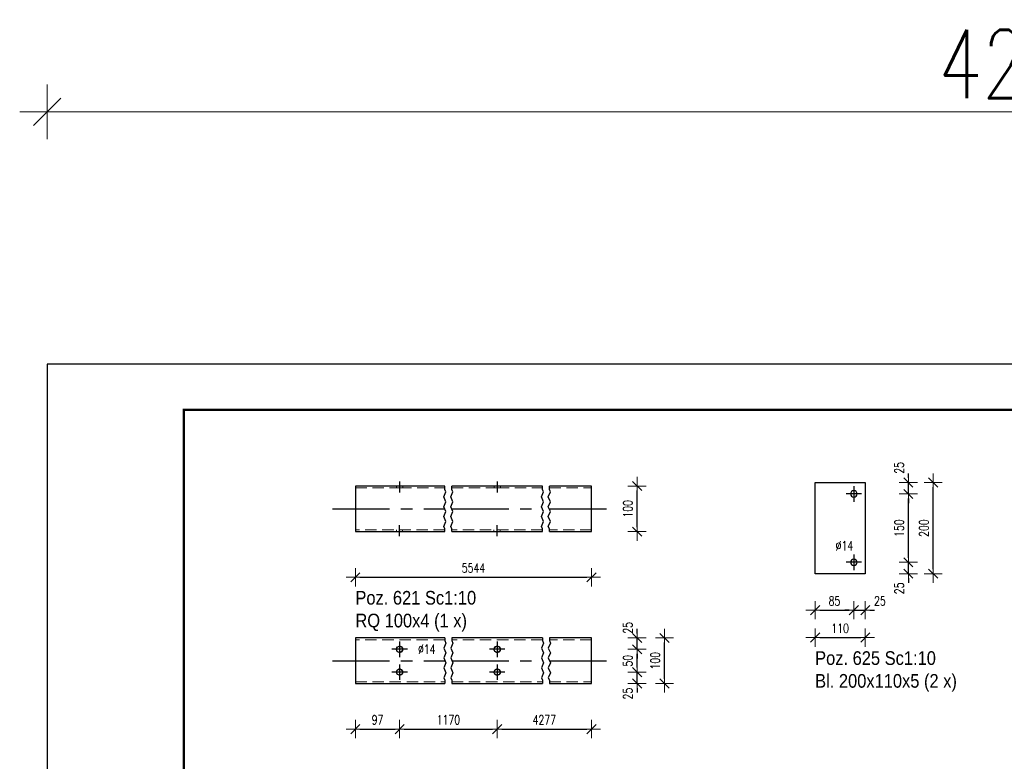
# Model space of a CAD drawing. Header units: millimetres. Extents: x -837 to -405, y 8298 to 8671.
# Tile 3 of 6: x -837 to -621, y 8508 to 8671. Entities that reach past the tile are written whole.
import ezdxf

# ---------------------------------------------------------------- set-up
doc = ezdxf.new("R2010")
doc.units = ezdxf.units.MM
doc.header["$LTSCALE"] = 10
doc.linetypes.add('HIDDEN', pattern=[0.375, 0.25, -0.125])
doc.linetypes.add('MITTE', pattern=[2, 1.25, -0.25, 0.25, -0.25])
doc.layers.get('Defpoints').update_dxf_attribs({"color": 1})
doc.layers.add('_FORMATKA', color=8, linetype='Continuous', plot=False)
for name, color, linetype, lineweight in [('_RAMKA', 7, 'Continuous', 35), ('PS_DIM', 4, 'Continuous', 13), ('PS_Hidden', 2, 'HIDDEN', 9), ('PS_Plate', 35, 'Continuous', 30), ('PS_Shape', 161, 'Continuous', 30), ('PS_SOLID', 7, 'Continuous', 30), ('PS_TEXT', 3, 'Continuous', 18)]:
    doc.layers.add(name, color=color, linetype=linetype, lineweight=lineweight)
doc.layers.add('PS_Mid', color=5, linetype='MITTE')
doc.styles.add('gil', font='txt', dxfattribs={"width": 0.9})
doc.styles.add('simplex', font='simplex.shx', dxfattribs={"width": 0.75})
doc.dimstyles.new('1_10_PRZ', dxfattribs={"dimtxt": 2, "dimasz": 1, "dimexe": 2, "dimexo": 5, "dimgap": 1, "dimtad": 1, "dimdec": 0, "dimlfac": 10, "dimtxsty": 'simplex', "dimblk": 'dimznak', "dimcen": 2, "dimse1": 1, "dimse2": 1, "dimclrt": 3, "dimadec": 1, "dimazin": 0, "dimtfac": 1, "dimtdec": 0, "dimtix": 1, "dimtmove": 2, "dimatfit": 3, "dimldrblk": 'dim-grot', "dimfxl": 1, "dimarcsym": 0})
doc.dimstyles.new('1_10_PRZ_DS1-LS10', dxfattribs={"dimtxt": 2, "dimasz": 1, "dimexe": 2, "dimexo": 5, "dimgap": 1, "dimtad": 1, "dimdec": 0, "dimlfac": 10, "dimtxsty": 'simplex', "dimblk": 'dimznak', "dimcen": 2, "dimse1": 1, "dimse2": 1, "dimclrt": 3, "dimadec": 1, "dimazin": 0, "dimtfac": 1, "dimtdec": 0, "dimtix": 1, "dimtmove": 2, "dimatfit": 3, "dimldrblk": 'dim-grot', "dimfxl": 1, "dimarcsym": 0})

# ---------------------------------------------------------------- blocks, each defined once
blk = doc.blocks.new('dim-grot')
blk.add_hatch(color=256).paths.add_polyline_path([(0, 0), (-2, 0.5), (-2, -0.5)])
blk.add_lwpolyline([(0, 0), (-2, 0.5), (-2, -0.5), (0, 0)])
blk = doc.blocks.new('dimznak')
at = {"color": 0}
for points in [[(0, 2), (0, -2)], [(-2, 0), (2, 0)]]:
    blk.add_lwpolyline(points, dxfattribs=at)
at = {"color": 2}
blk.add_lwpolyline([(1, 1), (-1, -1)], dxfattribs=at)
blk = doc.blocks.new('*D21')
at = {"layer": 'Defpoints', "color": 0, "transparency": 16777216}
for p in [(-731.76, 8527.48), (-701.06, 8527.48), (-711.06, 8524.98)]:
    blk.add_point(p, dxfattribs=at)
at = {"layer": 'PS_DIM', "color": 0, "lineweight": -2, "transparency": 16777216}
for p, q in [((-701.06, 8528.48), (-701.06, 8529.48)), ((-701.06, 8524.98), (-701.06, 8527.48)), ((-701.06, 8523.98), (-701.06, 8522.98))]:
    blk.add_line(p, q, dxfattribs=at)
for p, rotation in [((-701.06, 8527.48), 270), ((-701.06, 8524.98), 90)]:
    blk.add_blockref('dimznak', p, dxfattribs=dict(at, rotation=rotation))
at = {"layer": 'PS_DIM', "color": 3, "transparency": 16777216, "insert": (-703.1, 8522.76), "char_height": 2, "attachment_point": 5, "rotation": 90, "style": 'simplex'}
blk.add_mtext('25', dxfattribs=at)
blk = doc.blocks.new('*D23')
at = {"layer": 'Defpoints', "color": 0, "transparency": 16777216}
for p in [(-711.06, 8534.98), (-701.06, 8534.98), (-731.76, 8532.48)]:
    blk.add_point(p, dxfattribs=at)
at = {"layer": 'PS_DIM', "color": 0, "lineweight": -2, "transparency": 16777216}
for p, q in [((-701.06, 8535.98), (-701.06, 8536.98)), ((-701.06, 8532.48), (-701.06, 8534.98)), ((-701.06, 8531.48), (-701.06, 8530.48))]:
    blk.add_line(p, q, dxfattribs=at)
for p, rotation in [((-701.06, 8534.98), 270), ((-701.06, 8532.48), 90)]:
    blk.add_blockref('dimznak', p, dxfattribs=dict(at, rotation=rotation))
at = {"layer": 'PS_DIM', "color": 3, "transparency": 16777216, "insert": (-703.1, 8537.19), "char_height": 2, "attachment_point": 5, "rotation": 90, "style": 'simplex'}
blk.add_mtext('25', dxfattribs=at)
blk = doc.blocks.new('*D46')
at = {"layer": 'Defpoints', "color": 0, "transparency": 16777216}
for p in [(-653.51, 8551.56), (-651.01, 8549.06), (-651.01, 8541.06)]:
    blk.add_point(p, dxfattribs=at)
at = {"layer": 'PS_DIM', "color": 0, "lineweight": -2, "transparency": 16777216}
for p, q in [((-654.51, 8541.06), (-655.51, 8541.06)), ((-653.51, 8541.06), (-651.01, 8541.06)), ((-650.01, 8541.06), (-649.01, 8541.06))]:
    blk.add_line(p, q, dxfattribs=at)
blk.add_blockref('dimznak', (-653.51, 8541.06), dxfattribs=at)
at = {"layer": 'PS_DIM', "color": 0, "lineweight": -2, "transparency": 16777216, "rotation": 180}
blk.add_blockref('dimznak', (-651.01, 8541.06), dxfattribs=at)
at = {"layer": 'PS_DIM', "color": 3, "transparency": 16777216, "insert": (-647.8, 8543.1), "char_height": 2, "attachment_point": 5, "style": 'simplex'}
blk.add_mtext('25', dxfattribs=at)
blk = doc.blocks.new('*D49')
at = {"layer": 'Defpoints', "color": 0, "transparency": 16777216}
for p in [(-653.51, 8551.56), (-641.54, 8551.56), (-651.01, 8549.06)]:
    blk.add_point(p, dxfattribs=at)
at = {"layer": 'PS_DIM', "color": 0, "lineweight": -2, "transparency": 16777216}
for p, q in [((-641.54, 8552.56), (-641.54, 8553.56)), ((-641.54, 8549.06), (-641.54, 8551.56)), ((-641.54, 8548.06), (-641.54, 8547.06))]:
    blk.add_line(p, q, dxfattribs=at)
for p, rotation in [((-641.54, 8551.56), 270), ((-641.54, 8549.06), 90)]:
    blk.add_blockref('dimznak', p, dxfattribs=dict(at, rotation=rotation))
at = {"layer": 'PS_DIM', "color": 3, "transparency": 16777216, "insert": (-643.58, 8545.85), "char_height": 2, "attachment_point": 5, "rotation": 90, "style": 'simplex'}
blk.add_mtext('25', dxfattribs=at)
blk = doc.blocks.new('*D51')
at = {"layer": 'Defpoints', "color": 0, "transparency": 16777216}
for p in [(-651.01, 8569.06), (-641.54, 8569.06), (-653.51, 8566.56)]:
    blk.add_point(p, dxfattribs=at)
at = {"layer": 'PS_DIM', "color": 0, "lineweight": -2, "transparency": 16777216}
for p, q in [((-641.54, 8570.06), (-641.54, 8571.06)), ((-641.54, 8566.56), (-641.54, 8569.06)), ((-641.54, 8565.56), (-641.54, 8564.56))]:
    blk.add_line(p, q, dxfattribs=at)
for p, rotation in [((-641.54, 8569.06), 270), ((-641.54, 8566.56), 90)]:
    blk.add_blockref('dimznak', p, dxfattribs=dict(at, rotation=rotation))
at = {"layer": 'PS_DIM', "color": 3, "transparency": 16777216, "insert": (-643.58, 8572.27), "char_height": 2, "attachment_point": 5, "rotation": 90, "style": 'simplex'}
blk.add_mtext('25', dxfattribs=at)
blk = doc.blocks.new('*D91')
at = {"color": 252, "lineweight": -2, "transparency": 16777216}
blk.add_line((-417, 352.33), (-3, 352.33), dxfattribs=at)
at = {"layer": 'Defpoints', "color": 0, "transparency": 16777216}
for p in [(0, 352.33), (-420, 297), (0, 297)]:
    blk.add_point(p, dxfattribs=at)
at = {"color": 252, "lineweight": -2, "transparency": 16777216, "xscale": 3, "yscale": 3, "zscale": 3, "rotation": 180}
blk.add_blockref('dimznak', (-420, 352.33), dxfattribs=at)
at = {"color": 252, "lineweight": -2, "transparency": 16777216, "xscale": 3, "yscale": 3, "zscale": 3}
blk.add_blockref('dimznak', (0, 352.33), dxfattribs=at)
at = {"color": 252, "transparency": 16777216, "insert": (-210, 362.83), "char_height": 15, "attachment_point": 5, "style": 'simplex'}
blk.add_mtext('420', dxfattribs=at)
blk = doc.blocks.new('*X100')
at = {"color": 1}
for p, q in [((-743.44, 8565.92), (-742.99, 8567)), ((-743.21, 8567.55), (-743.21, 8568.29)), ((-742.99, 8567), (-743.21, 8567.55)), ((-741.94, 8565.92), (-741.49, 8567)), ((-741.71, 8567.55), (-741.71, 8568.29)), ((-741.49, 8567), (-741.71, 8567.55)), ((-722.04, 8565.92), (-721.59, 8567)), ((-721.81, 8567.55), (-721.81, 8568.29)), ((-721.59, 8567), (-721.81, 8567.55)), ((-720.54, 8565.92), (-720.09, 8567)), ((-720.31, 8567.55), (-720.31, 8568.29)), ((-720.09, 8567), (-720.31, 8567.55)), ((-742.99, 8564.84), (-743.44, 8565.92)), ((-743.44, 8563.75), (-742.99, 8564.84)), ((-741.49, 8564.84), (-741.94, 8565.92)), ((-741.94, 8563.75), (-741.49, 8564.84)), ((-721.59, 8564.84), (-722.04, 8565.92)), ((-722.04, 8563.75), (-721.59, 8564.84)), ((-720.09, 8564.84), (-720.54, 8565.92)), ((-720.54, 8563.75), (-720.09, 8564.84)), ((-742.99, 8562.67), (-743.44, 8563.75)), ((-743.44, 8561.59), (-742.99, 8562.67)), ((-741.49, 8562.67), (-741.94, 8563.75)), ((-741.94, 8561.59), (-741.49, 8562.67)), ((-721.59, 8562.67), (-722.04, 8563.75)), ((-722.04, 8561.59), (-721.59, 8562.67)), ((-720.09, 8562.67), (-720.54, 8563.75)), ((-720.54, 8561.59), (-720.09, 8562.67)), ((-742.99, 8560.5), (-743.44, 8561.59)), ((-743.44, 8559.42), (-742.99, 8560.5)), ((-741.49, 8560.5), (-741.94, 8561.59)), ((-741.94, 8559.42), (-741.49, 8560.5)), ((-721.59, 8560.5), (-722.04, 8561.59)), ((-722.04, 8559.42), (-721.59, 8560.5)), ((-720.09, 8560.5), (-720.54, 8561.59)), ((-720.54, 8559.42), (-720.09, 8560.5)), ((-743.21, 8558.88), (-743.44, 8559.42)), ((-743.21, 8558.29), (-743.21, 8558.88)), ((-741.71, 8558.88), (-741.94, 8559.42)), ((-741.71, 8558.29), (-741.71, 8558.88)), ((-721.81, 8558.88), (-722.04, 8559.42)), ((-721.81, 8558.29), (-721.81, 8558.88)), ((-720.31, 8558.88), (-720.54, 8559.42)), ((-720.31, 8558.29), (-720.31, 8558.88))]:
    blk.add_line(p, q, dxfattribs=at)
at = {"layer": 'PS_Hidden', "color": 2, "linetype": 'HIDDEN'}
for p, q in [((-762.86, 8567.89), (-753.04, 8567.89)), ((-762.86, 8567.89), (-762.86, 8558.69)), ((-753.82, 8568.29), (-753.82, 8567.89)), ((-753.04, 8567.89), (-743.21, 8567.89)), ((-752.46, 8567.89), (-752.46, 8568.29)), ((-741.71, 8567.89), (-731.64, 8567.89)), ((-732.42, 8568.29), (-732.42, 8567.89)), ((-731.64, 8567.89), (-721.81, 8567.89)), ((-731.06, 8567.89), (-731.06, 8568.29)), ((-720.31, 8567.89), (-711.06, 8567.89)), ((-743.21, 8558.69), (-762.86, 8558.69)), ((-753.86, 8558.69), (-753.86, 8558.29)), ((-752.51, 8558.29), (-752.51, 8558.69)), ((-721.81, 8558.69), (-741.71, 8558.69)), ((-732.46, 8558.69), (-732.46, 8558.29)), ((-731.11, 8558.29), (-731.11, 8558.69)), ((-711.06, 8558.69), (-720.31, 8558.69))]:
    blk.add_line(p, q, dxfattribs=at)
at = {"layer": 'PS_Mid', "color": 5, "linetype": 'MITTE'}
for p, q in [((-753.16, 8569.29), (-753.16, 8566.89)), ((-753.16, 8569.29), (-753.16, 8566.89)), ((-731.76, 8569.29), (-731.76, 8566.89)), ((-731.76, 8569.29), (-731.76, 8566.89)), ((-767.86, 8563.29), (-743.21, 8563.29)), ((-741.71, 8563.29), (-721.81, 8563.29)), ((-720.31, 8563.29), (-706.06, 8563.29)), ((-753.16, 8557.29), (-753.16, 8559.69)), ((-753.16, 8557.29), (-753.16, 8559.69)), ((-731.76, 8557.29), (-731.76, 8559.69)), ((-731.76, 8557.29), (-731.76, 8559.69))]:
    blk.add_line(p, q, dxfattribs=at)
at = {"layer": 'PS_SOLID', "color": 7, "linetype": 'Continuous'}
for p, q in [((-743.21, 8568.29), (-762.86, 8568.29)), ((-762.86, 8568.29), (-762.86, 8558.29)), ((-721.81, 8568.29), (-741.71, 8568.29)), ((-711.06, 8568.29), (-720.31, 8568.29)), ((-711.06, 8558.69), (-711.06, 8568.29)), ((-762.86, 8558.29), (-753.29, 8558.29)), ((-753.29, 8558.29), (-743.21, 8558.29)), ((-741.71, 8558.29), (-731.89, 8558.29)), ((-731.89, 8558.29), (-721.81, 8558.29)), ((-720.31, 8558.29), (-711.06, 8558.29)), ((-711.06, 8558.29), (-711.06, 8558.69))]:
    blk.add_line(p, q, dxfattribs=at)
blk = doc.blocks.new('*X101')
at = {"color": 3, "style": 'gil', "width": 0.9}
for s, p in [('Poz. 621 Sc1:10', (-762.86, 8542.29)), ('RQ 100x4 (1 x)', (-762.86, 8537.29))]:
    blk.add_text(s, height=3, dxfattribs=at).set_placement(p)
blk = doc.blocks.new('*X102')
at = {"color": 1}
for p, q in [((-743.21, 8534.98), (-743.21, 8534.39)), ((-743.21, 8534.39), (-742.99, 8533.85)), ((-741.71, 8534.98), (-741.71, 8534.39)), ((-741.71, 8534.39), (-741.49, 8533.85)), ((-721.81, 8534.98), (-721.81, 8534.39)), ((-721.81, 8534.39), (-721.59, 8533.85)), ((-720.31, 8534.98), (-720.31, 8534.39)), ((-720.31, 8534.39), (-720.09, 8533.85)), ((-742.99, 8533.85), (-743.44, 8532.76)), ((-743.44, 8532.76), (-742.99, 8531.68)), ((-741.49, 8533.85), (-741.94, 8532.76)), ((-741.94, 8532.76), (-741.49, 8531.68)), ((-721.59, 8533.85), (-722.04, 8532.76)), ((-722.04, 8532.76), (-721.59, 8531.68)), ((-720.09, 8533.85), (-720.54, 8532.76)), ((-720.54, 8532.76), (-720.09, 8531.68)), ((-742.99, 8531.68), (-743.44, 8530.6)), ((-743.44, 8530.6), (-742.99, 8529.51)), ((-741.49, 8531.68), (-741.94, 8530.6)), ((-741.94, 8530.6), (-741.49, 8529.51)), ((-721.59, 8531.68), (-722.04, 8530.6)), ((-722.04, 8530.6), (-721.59, 8529.51)), ((-720.09, 8531.68), (-720.54, 8530.6)), ((-720.54, 8530.6), (-720.09, 8529.51)), ((-742.99, 8529.51), (-743.44, 8528.43)), ((-743.44, 8528.43), (-742.99, 8527.35)), ((-741.49, 8529.51), (-741.94, 8528.43)), ((-741.94, 8528.43), (-741.49, 8527.35)), ((-721.59, 8529.51), (-722.04, 8528.43)), ((-722.04, 8528.43), (-721.59, 8527.35)), ((-720.09, 8529.51), (-720.54, 8528.43)), ((-720.54, 8528.43), (-720.09, 8527.35)), ((-742.99, 8527.35), (-743.44, 8526.26)), ((-743.44, 8526.26), (-743.21, 8525.72)), ((-743.21, 8525.72), (-743.21, 8524.98)), ((-741.49, 8527.35), (-741.94, 8526.26)), ((-741.94, 8526.26), (-741.71, 8525.72)), ((-741.71, 8525.72), (-741.71, 8524.98)), ((-721.59, 8527.35), (-722.04, 8526.26)), ((-722.04, 8526.26), (-721.81, 8525.72)), ((-721.81, 8525.72), (-721.81, 8524.98)), ((-720.09, 8527.35), (-720.54, 8526.26)), ((-720.54, 8526.26), (-720.31, 8525.72)), ((-720.31, 8525.72), (-720.31, 8524.98))]:
    blk.add_line(p, q, dxfattribs=at)
at = {"layer": 'PS_Hidden', "color": 2, "linetype": 'HIDDEN'}
for p, q in [((-743.21, 8534.58), (-762.86, 8534.58)), ((-721.81, 8534.58), (-741.71, 8534.58)), ((-711.06, 8534.58), (-720.31, 8534.58)), ((-753.82, 8532.72), (-753.74, 8532.81)), ((-753.82, 8532.59), (-753.82, 8532.72)), ((-753.82, 8532.24), (-753.82, 8532.36)), ((-753.74, 8532.14), (-753.82, 8532.24)), ((-753.59, 8532.99), (-753.51, 8533.08)), ((-753.51, 8533.08), (-753.39, 8533.11)), ((-753.16, 8533.15), (-753.04, 8533.17)), ((-753.04, 8533.17), (-752.94, 8533.11)), ((-752.74, 8532.99), (-752.63, 8532.93)), ((-752.63, 8532.03), (-752.74, 8531.97)), ((-752.63, 8532.93), (-752.59, 8532.81)), ((-752.59, 8532.14), (-752.63, 8532.03)), ((-752.51, 8532.59), (-752.46, 8532.48)), ((-752.46, 8532.48), (-752.51, 8532.36)), ((-732.42, 8532.72), (-732.34, 8532.81)), ((-732.42, 8532.59), (-732.42, 8532.72)), ((-732.42, 8532.24), (-732.42, 8532.36)), ((-732.34, 8532.14), (-732.42, 8532.24)), ((-732.19, 8532.99), (-732.11, 8533.08)), ((-732.11, 8533.08), (-731.99, 8533.11)), ((-731.76, 8533.15), (-731.64, 8533.17)), ((-731.64, 8533.17), (-731.54, 8533.11)), ((-731.34, 8532.99), (-731.23, 8532.93)), ((-731.23, 8532.03), (-731.34, 8531.97)), ((-731.23, 8532.93), (-731.19, 8532.81)), ((-731.19, 8532.14), (-731.23, 8532.03)), ((-731.11, 8532.59), (-731.06, 8532.48)), ((-731.06, 8532.48), (-731.11, 8532.36)), ((-753.51, 8531.87), (-753.59, 8531.97)), ((-753.39, 8531.85), (-753.51, 8531.87)), ((-753.04, 8531.79), (-753.16, 8531.81)), ((-752.94, 8531.85), (-753.04, 8531.79)), ((-732.11, 8531.87), (-732.19, 8531.97)), ((-731.99, 8531.85), (-732.11, 8531.87)), ((-731.64, 8531.79), (-731.76, 8531.81)), ((-731.54, 8531.85), (-731.64, 8531.79)), ((-753.82, 8527.72), (-753.74, 8527.81)), ((-753.82, 8527.59), (-753.82, 8527.72)), ((-753.59, 8527.99), (-753.51, 8528.08)), ((-753.51, 8528.08), (-753.39, 8528.11)), ((-753.16, 8528.15), (-753.04, 8528.17)), ((-753.04, 8528.17), (-752.94, 8528.11)), ((-752.74, 8527.99), (-752.63, 8527.93)), ((-752.63, 8527.93), (-752.59, 8527.81)), ((-732.42, 8527.72), (-732.34, 8527.81)), ((-732.42, 8527.59), (-732.42, 8527.72)), ((-732.19, 8527.99), (-732.11, 8528.08)), ((-732.11, 8528.08), (-731.99, 8528.11)), ((-731.76, 8528.15), (-731.64, 8528.17)), ((-731.64, 8528.17), (-731.54, 8528.11)), ((-731.34, 8527.99), (-731.23, 8527.93)), ((-731.23, 8527.93), (-731.19, 8527.81)), ((-753.82, 8527.24), (-753.82, 8527.36)), ((-753.74, 8527.14), (-753.82, 8527.24)), ((-753.51, 8526.87), (-753.59, 8526.97)), ((-753.39, 8526.85), (-753.51, 8526.87)), ((-753.04, 8526.79), (-753.16, 8526.81)), ((-752.94, 8526.85), (-753.04, 8526.79)), ((-752.63, 8527.03), (-752.74, 8526.97)), ((-752.59, 8527.14), (-752.63, 8527.03)), ((-752.51, 8527.59), (-752.46, 8527.48)), ((-752.46, 8527.48), (-752.51, 8527.36)), ((-732.42, 8527.24), (-732.42, 8527.36)), ((-732.34, 8527.14), (-732.42, 8527.24)), ((-732.11, 8526.87), (-732.19, 8526.97)), ((-731.99, 8526.85), (-732.11, 8526.87)), ((-731.64, 8526.79), (-731.76, 8526.81)), ((-731.54, 8526.85), (-731.64, 8526.79)), ((-731.23, 8527.03), (-731.34, 8526.97)), ((-731.19, 8527.14), (-731.23, 8527.03)), ((-731.11, 8527.59), (-731.06, 8527.48)), ((-731.06, 8527.48), (-731.11, 8527.36)), ((-762.86, 8525.38), (-743.21, 8525.38)), ((-741.71, 8525.38), (-721.81, 8525.38)), ((-720.31, 8525.38), (-711.06, 8525.38))]:
    blk.add_line(p, q, dxfattribs=at)
at = {"layer": 'PS_Mid', "color": 5, "linetype": 'MITTE'}
for p, q in [((-753.16, 8534.18), (-753.16, 8530.78)), ((-753.16, 8534.18), (-753.16, 8530.78)), ((-731.76, 8534.18), (-731.76, 8530.78)), ((-731.76, 8534.18), (-731.76, 8530.78)), ((-751.46, 8532.48), (-754.86, 8532.48)), ((-751.46, 8532.48), (-754.86, 8532.48)), ((-730.06, 8532.48), (-733.46, 8532.48)), ((-730.06, 8532.48), (-733.46, 8532.48)), ((-767.86, 8529.98), (-743.21, 8529.98)), ((-741.71, 8529.98), (-721.81, 8529.98)), ((-720.31, 8529.98), (-706.06, 8529.98)), ((-753.16, 8529.18), (-753.16, 8525.78)), ((-753.16, 8529.18), (-753.16, 8525.78)), ((-731.76, 8529.18), (-731.76, 8525.78)), ((-731.76, 8529.18), (-731.76, 8525.78)), ((-751.46, 8527.48), (-754.86, 8527.48)), ((-751.46, 8527.48), (-754.86, 8527.48)), ((-730.06, 8527.48), (-733.46, 8527.48)), ((-730.06, 8527.48), (-733.46, 8527.48))]:
    blk.add_line(p, q, dxfattribs=at)
at = {"layer": 'PS_SOLID', "color": 7, "linetype": 'Continuous'}
for p, q in [((-753.29, 8534.98), (-762.86, 8534.98)), ((-762.86, 8534.98), (-762.86, 8525.38)), ((-743.21, 8534.98), (-753.29, 8534.98)), ((-731.89, 8534.98), (-741.71, 8534.98)), ((-721.81, 8534.98), (-731.89, 8534.98)), ((-711.06, 8534.98), (-720.31, 8534.98)), ((-711.06, 8524.98), (-711.06, 8534.98)), ((-753.86, 8532.48), (-753.7, 8532.93)), ((-753.7, 8532.03), (-753.86, 8532.48)), ((-753.82, 8532.36), (-753.82, 8532.59)), ((-753.74, 8532.81), (-753.59, 8532.99)), ((-753.59, 8531.97), (-753.74, 8532.14)), ((-753.7, 8532.93), (-753.29, 8533.17)), ((-753.29, 8531.79), (-753.7, 8532.03)), ((-753.39, 8533.11), (-753.16, 8533.15)), ((-753.29, 8533.17), (-752.81, 8533.08)), ((-752.94, 8533.11), (-752.74, 8532.99)), ((-752.81, 8533.08), (-752.51, 8532.72)), ((-752.51, 8532.24), (-752.81, 8531.87)), ((-752.59, 8532.81), (-752.51, 8532.59)), ((-752.51, 8532.36), (-752.59, 8532.14)), ((-752.51, 8532.72), (-752.51, 8532.24)), ((-732.46, 8532.48), (-732.3, 8532.93)), ((-732.3, 8532.03), (-732.46, 8532.48)), ((-732.42, 8532.36), (-732.42, 8532.59)), ((-732.34, 8532.81), (-732.19, 8532.99)), ((-732.19, 8531.97), (-732.34, 8532.14)), ((-732.3, 8532.93), (-731.89, 8533.17)), ((-731.89, 8531.79), (-732.3, 8532.03)), ((-731.99, 8533.11), (-731.76, 8533.15)), ((-731.89, 8533.17), (-731.41, 8533.08)), ((-731.54, 8533.11), (-731.34, 8532.99)), ((-731.41, 8533.08), (-731.11, 8532.72)), ((-731.11, 8532.24), (-731.41, 8531.87)), ((-731.19, 8532.81), (-731.11, 8532.59)), ((-731.11, 8532.36), (-731.19, 8532.14)), ((-731.11, 8532.72), (-731.11, 8532.24)), ((-753.16, 8531.81), (-753.39, 8531.85)), ((-752.81, 8531.87), (-753.29, 8531.79)), ((-752.74, 8531.97), (-752.94, 8531.85)), ((-731.76, 8531.81), (-731.99, 8531.85)), ((-731.41, 8531.87), (-731.89, 8531.79)), ((-731.34, 8531.97), (-731.54, 8531.85)), ((-753.86, 8527.48), (-753.7, 8527.93)), ((-753.74, 8527.81), (-753.59, 8527.99)), ((-753.7, 8527.93), (-753.29, 8528.17)), ((-753.39, 8528.11), (-753.16, 8528.15)), ((-753.29, 8528.17), (-752.81, 8528.08)), ((-752.94, 8528.11), (-752.74, 8527.99)), ((-752.81, 8528.08), (-752.51, 8527.72)), ((-752.59, 8527.81), (-752.51, 8527.59)), ((-752.51, 8527.72), (-752.51, 8527.24)), ((-732.46, 8527.48), (-732.3, 8527.93)), ((-732.34, 8527.81), (-732.19, 8527.99)), ((-732.3, 8527.93), (-731.89, 8528.17)), ((-731.99, 8528.11), (-731.76, 8528.15)), ((-731.89, 8528.17), (-731.41, 8528.08)), ((-731.54, 8528.11), (-731.34, 8527.99)), ((-731.41, 8528.08), (-731.11, 8527.72)), ((-731.19, 8527.81), (-731.11, 8527.59)), ((-731.11, 8527.72), (-731.11, 8527.24)), ((-753.7, 8527.03), (-753.86, 8527.48)), ((-753.82, 8527.36), (-753.82, 8527.59)), ((-753.59, 8526.97), (-753.74, 8527.14)), ((-753.29, 8526.79), (-753.7, 8527.03)), ((-753.16, 8526.81), (-753.39, 8526.85)), ((-752.81, 8526.87), (-753.29, 8526.79)), ((-752.74, 8526.97), (-752.94, 8526.85)), ((-752.51, 8527.24), (-752.81, 8526.87)), ((-752.51, 8527.36), (-752.59, 8527.14)), ((-732.3, 8527.03), (-732.46, 8527.48)), ((-732.42, 8527.36), (-732.42, 8527.59)), ((-732.19, 8526.97), (-732.34, 8527.14)), ((-731.89, 8526.79), (-732.3, 8527.03)), ((-731.76, 8526.81), (-731.99, 8526.85)), ((-731.41, 8526.87), (-731.89, 8526.79)), ((-731.34, 8526.97), (-731.54, 8526.85)), ((-731.11, 8527.24), (-731.41, 8526.87)), ((-731.11, 8527.36), (-731.19, 8527.14)), ((-762.86, 8525.38), (-762.86, 8524.98)), ((-762.86, 8524.98), (-743.21, 8524.98)), ((-741.71, 8524.98), (-721.81, 8524.98)), ((-720.31, 8524.98), (-711.06, 8524.98))]:
    blk.add_line(p, q, dxfattribs=at)
blk = doc.blocks.new('*X109')
at = {"layer": 'PS_Mid', "color": 5, "linetype": 'MITTE'}
for p, q in [((-651.81, 8566.56), (-655.21, 8566.56)), ((-653.51, 8568.26), (-653.51, 8564.86)), ((-651.81, 8551.56), (-655.21, 8551.56)), ((-653.51, 8553.26), (-653.51, 8549.86))]:
    blk.add_line(p, q, dxfattribs=at)
at = {"layer": 'PS_SOLID', "color": 7, "linetype": 'Continuous'}
for p, q in [((-662.01, 8549.06), (-662.01, 8569.06)), ((-662.01, 8569.06), (-651.01, 8569.06)), ((-651.01, 8569.06), (-651.01, 8549.06)), ((-651.01, 8549.06), (-662.01, 8549.06))]:
    blk.add_line(p, q, dxfattribs=at)
at = {"layer": 'PS_SOLID', "color": 7, "extrusion": (0, 0, -1)}
for centre in [(653.51, 8566.56), (653.51, 8551.56)]:
    blk.add_circle(centre, 0.7, dxfattribs=at)
blk = doc.blocks.new('*X110')
at = {"color": 3, "style": 'gil', "width": 0.9}
for s, p in [('Poz. 625 Sc1:10', (-662.01, 8529.06)), ('Bl. 200x110x5 (2 x)', (-662.01, 8524.06))]:
    blk.add_text(s, height=3, dxfattribs=at).set_placement(p)
blk = doc.blocks.new('*U90')
at = {"layer": '_FORMATKA', "lineweight": -3}
blk.add_lwpolyline([(-420, 0), (0, 0), (0, 297), (-420, 297)], close=True, dxfattribs=at)
at = {"layer": '_RAMKA', "lineweight": -3, "const_width": 0.5}
blk.add_lwpolyline([(-390, 10), (-10, 10), (-10, 287), (-390, 287)], close=True, dxfattribs=at)
dim = blk.add_linear_dim(base=(0, 352.33), p1=(-420, 297), p2=(0, 297), dimstyle='1_10_PRZ', override={"dimscale": 3, "dimtxt": 5, "dimlfac": 1, "dimclrd": 252, "dimclrt": 252})
dim.commit()
dim.dimension.update_dxf_attribs({"geometry": '*D91', "text_midpoint": (-210, 362.83)})

msp = doc.modelspace()

# ---------------------------------------------------------------- block references
at = {"layer": 'PS_DIM'}
msp.add_blockref('*U90', (-410.51, 8298.02), dxfattribs=at)
at = {"layer": 'PS_Plate', "color": 2}
msp.add_blockref('*X109', (0, 0), dxfattribs=at)
at = {"layer": 'PS_Shape', "color": 20}
for name in ['*X100', '*X102']:
    msp.add_blockref(name, (0, 0), dxfattribs=at)
at = {"layer": 'PS_TEXT'}
for name in ['*X101', '*X110']:
    msp.add_blockref(name, (0, 0), dxfattribs=at)

# ---------------------------------------------------------------- texts
at = {"layer": 'PS_DIM', "char_height": 2, "attachment_point": 7, "style": 'simplex'}
for insert in [(-657.51, 8554.18), (-749.13, 8531.51)]:
    msp.add_mtext('\\A1;%%c14', dxfattribs=dict(at, insert=insert))

# ---------------------------------------------------------------- dimensions: what is measured, and where the dimension line sits
at = {"layer": 'PS_DIM'}
for base, p1, p2, picture, middle in [((-641.54, 8569.06), (-653.51, 8566.56), (-651.01, 8569.06), '*D51', (-643.58, 8572.27)), ((-641.54, 8551.56), (-651.01, 8549.06), (-653.51, 8551.56), '*D49', (-643.58, 8545.85)), ((-701.06, 8534.98), (-731.76, 8532.48), (-711.06, 8534.98), '*D23', (-703.1, 8537.19)), ((-701.06, 8527.48), (-711.06, 8524.98), (-731.76, 8527.48), '*D21', (-703.1, 8522.76))]:
    dim = msp.add_linear_dim(base=base, p1=p1, p2=p2, angle=90, text='25', dimstyle='1_10_PRZ_DS1-LS10', dxfattribs=at)
    dim.commit()
    dim.dimension.update_dxf_attribs({"geometry": picture, "text_midpoint": middle, "dimtype": 128})
for base, p1, p2, location, text in [((-636.11, 8569.06), (-662.01, 8549.06), (-662.01, 8569.06), (-638.15, 8559.06), '200'), ((-701.06, 8568.29), (-711.06, 8558.29), (-711.06, 8568.29), (-703.1, 8563.29), '100'), ((-641.54, 8566.56), (-653.51, 8551.56), (-653.51, 8566.56), (-643.58, 8559.06), '150'), ((-695.06, 8534.98), (-711.06, 8524.98), (-711.06, 8534.98), (-697.1, 8529.98), '100'), ((-701.06, 8532.48), (-731.76, 8527.48), (-731.76, 8532.48), (-703.1, 8529.98), '50')]:
    msp.add_linear_dim(base=base, p1=p1, p2=p2, angle=90, location=location, text=text, dimstyle='1_10_PRZ_DS1-LS10', dxfattribs=at).render()
for base, p1, p2, location, text in [((-711.06, 8548.29), (-762.86, 8558.29), (-711.06, 8558.29), (-736.96, 8550.33), '5544'), ((-653.51, 8541.06), (-662.01, 8549.06), (-653.51, 8551.56), (-657.76, 8543.1), '85'), ((-651.01, 8535.06), (-662.01, 8549.06), (-651.01, 8549.06), (-656.51, 8537.1), '110'), ((-753.16, 8514.98), (-762.86, 8524.98), (-753.16, 8527.48), (-758.01, 8517.02), '97'), ((-731.76, 8514.98), (-753.16, 8527.48), (-731.76, 8527.48), (-742.46, 8517.02), '1170'), ((-711.06, 8514.98), (-731.76, 8527.48), (-711.06, 8524.98), (-721.41, 8517.02), '4277')]:
    msp.add_linear_dim(base=base, p1=p1, p2=p2, location=location, text=text, dimstyle='1_10_PRZ_DS1-LS10', dxfattribs=at).render()
dim = msp.add_linear_dim(base=(-651.01, 8541.06), p1=(-653.51, 8551.56), p2=(-651.01, 8549.06), text='25', dimstyle='1_10_PRZ_DS1-LS10', dxfattribs=at)
dim.commit()
dim.dimension.update_dxf_attribs({"geometry": '*D46', "text_midpoint": (-647.8, 8543.1), "dimtype": 128})

doc.saveas('drawing.dxf')
